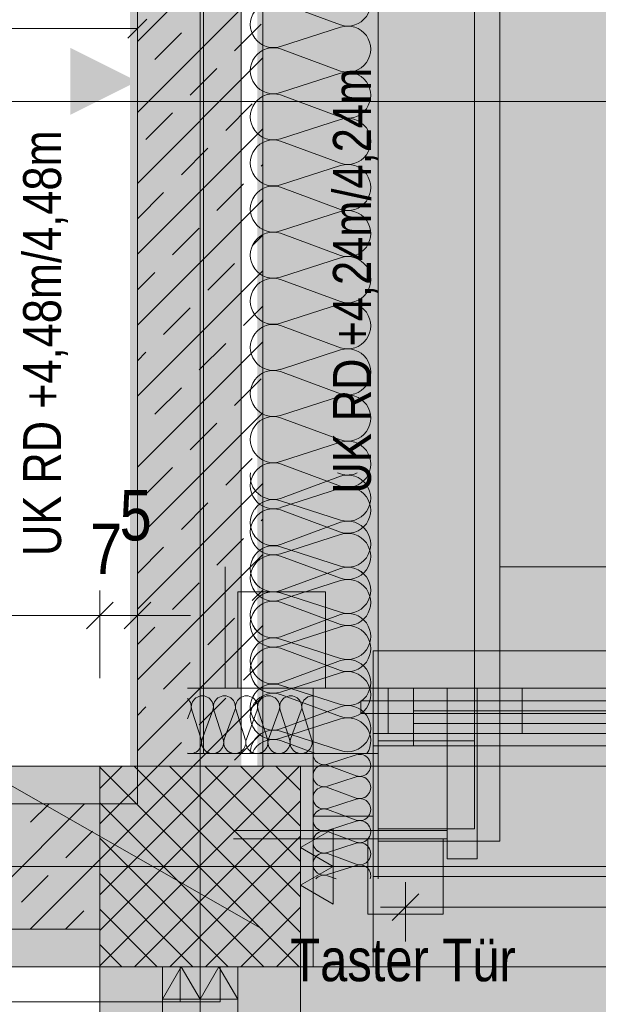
# Model space of a CAD drawing. Extents: x -620 to 300, y 62 to 1162.
# Tile 156 of 256: x 32 to 55, y 829 to 868. Entities that reach past the tile are written whole.
import ezdxf
from ezdxf.lldxf.tags import DXFTag

# ---------------------------------------------------------------- set-up
doc = ezdxf.new("R2010")
doc.units = 0
doc.layers.get('0').update_dxf_attribs({"lineweight": 13})
for name, color, linetype, lineweight, true_color in [('00_Beschriftung UZ', 3, 'Continuous', 35, 0x00ff00), ('30 -33 Aussenwände- 3 Aussenstützen', 7, 'Continuous', 50, 0x0000dd), ('30 -33 Aussenwände- 7 Fassade_ Elemente', 7, 'Continuous', 9, 0x00aacc), ('30 -34 Innenwände- 1 tragend', 7, 'Continuous', 13, 0xdd0806), ('30 -34 Innenwände- 2 nichttragend', 7, 'Continuous', 18, 0xff7fe6), ('30 -34 Innenwände- 4 Türen_Fenster', 7, 'Continuous', 15, 0x9955ff), ('30 -35 Decken- 1 Konstruktion-Träger- Stahlbeton', 7, 'Continuous', 13, 0x33aa00), ('30 -35 Decken- 2.1 Treppen Innen 2D', 7, 'Continuous', 9, 0x599559), ('70 -72 Beschriftung- 1 Beschriftung allgemein', 7, 'Continuous', 9, 0xff6633), ('70 -72 Beschriftung- 2 Beschriftung Bauteile', 7, 'Continuous', 9, 0x9999ff), ('70 -76 Bemaßung- 2 Allgemein', 9, 'Continuous', 5, 0x808080), ('E_Aussparung Bemaßung', 5, 'Continuous', 9, 0x0000ff), ('iwb_Layout BA_Markierung', 7, 'Continuous', 9, 0xbadcdc), ('iwb_Schraffur_Unterzug', 7, 'Continuous', 5, 0xffffcc), ('iwb_Schraffur_Wand in Bauart BABW', 7, 'Continuous', 13, 0xac59ff), ('iwb_Sichtbeton', 2, 'Continuous', 50, 0xffff00), ('iwb_Sichtbeton-Shading', 2, 'Continuous', 50, 0xffff00)]:
    doc.layers.add(name, color=color, linetype=linetype, lineweight=lineweight, true_color=true_color)
doc.layers.add('70 -71 Achsen- 1 Gebäudeachsen', color=7, linetype='STRICHPUNKT2-A06G94XR8I', lineweight=18)
doc.layers.add('70 -73 Bauteildarst.- 2 verdeckt 0.15', color=7, linetype='fein_strichliert-A06G94XS8I', lineweight=15)
doc.styles.get("Standard").update_dxf_attribs({"font": 'ARIALN.TTF'})
tags = doc.linetypes.add('fein_strichliert-A06G94XS8I', pattern=[4, 1, -2, 1]).pattern_tags.tags
tags[8:9] = [DXFTag(74, 4), DXFTag(75, 0), DXFTag(340, '0'), DXFTag(46, 0.0), DXFTag(50, 0.0), DXFTag(44, 0.0), DXFTag(45, 0.0)]
tags[6:7] = [DXFTag(74, 4), DXFTag(75, 0), DXFTag(340, '0'), DXFTag(46, 0.0), DXFTag(50, 0.0), DXFTag(44, 0.0), DXFTag(45, 0.0)]
tags[4:5] = [DXFTag(74, 4), DXFTag(75, 0), DXFTag(340, '0'), DXFTag(46, 0.0), DXFTag(50, 0.0), DXFTag(44, 0.0), DXFTag(45, 0.0)]
tags = doc.linetypes.add('STRICHPUNKT2-A06G94XR8I', pattern=[12.7, 6.35, -3.175, 0, -3.175]).pattern_tags.tags
tags[10:11] = [DXFTag(74, 4), DXFTag(75, 0), DXFTag(340, '0'), DXFTag(46, 0.0), DXFTag(50, 0.0), DXFTag(44, 0.0), DXFTag(45, 0.0)]
tags[8:9] = [DXFTag(74, 4), DXFTag(75, 0), DXFTag(340, '0'), DXFTag(46, 0.0), DXFTag(50, 0.0), DXFTag(44, 0.0), DXFTag(45, 0.0)]
tags[6:7] = [DXFTag(74, 4), DXFTag(75, 0), DXFTag(340, '0'), DXFTag(46, 0.0), DXFTag(50, 0.0), DXFTag(44, 0.0), DXFTag(45, 0.0)]
tags[4:5] = [DXFTag(74, 4), DXFTag(75, 0), DXFTag(340, '0'), DXFTag(46, 0.0), DXFTag(50, 0.0), DXFTag(44, 0.0), DXFTag(45, 0.0)]

# ---------------------------------------------------------------- blocks, each defined once
blk = doc.blocks.new('Shading-A06G94VT8I', base_point=(-44.915, 989.453))
at = {"layer": 'iwb_Sichtbeton-Shading', "color": 51, "true_color": 0xffff7f}
for points in [[(37.221, 838.453), (36.621, 838.453), (37.221, 959.971), (36.621, 959.971)], [(14.421, 836.653), (14.421, 837.253), (36.921, 836.653), (36.921, 837.253)], [(14.421, 831.653), (14.421, 832.253), (35.421, 831.653), (35.421, 832.253)]]:
    blk.add_solid(points, dxfattribs=at)
blk = doc.blocks.new('Polygon-A06G94XL8I')
at = {"color": 0, "linetype": 'ByBlock', "lineweight": -2, "ltscale": 0.13}
blk.add_solid([(41.831, 86.61), (41.664, 1083.814), (76.501, 86.518), (76.501, 1083.814)], dxfattribs=at)
blk = doc.blocks.new('Referenz-A06G94XT8I')
at = {"layer": '00_Beschriftung UZ', "color": 0, "lineweight": -2}
for points in [[(34.25, 867.085), (36.92, 865.753), (34.252, 864.415)], [(44.561, 864.421), (41.89, 865.753), (44.559, 867.092)]]:
    blk.add_solid(points, dxfattribs=at)
at = {"layer": '30 -33 Aussenwände- 3 Aussenstützen', "color": 0, "lineweight": -2}
for p, q in [((35.42, 837.557), (36.317, 838.453)), ((35.42, 836.143), (37.731, 838.453)), ((35.42, 834.729), (39.145, 838.453)), ((35.42, 833.314), (40.559, 838.453)), ((35.42, 831.9), (41.974, 838.453)), ((35.42, 830.486), (43.388, 838.453)), ((35.42, 838.406), (43.373, 830.453)), ((36.787, 838.453), (43.42, 831.82)), ((38.201, 838.453), (43.42, 833.234)), ((39.616, 838.453), (43.42, 834.649)), ((41.03, 838.453), (43.42, 836.063)), ((42.444, 838.453), (43.42, 837.477)), ((35.42, 836.992), (41.959, 830.453)), ((36.802, 830.453), (43.42, 837.072)), ((35.42, 835.578), (40.545, 830.453)), ((38.216, 830.453), (43.42, 835.658)), ((39.42, 835.453), (39.42, 833.453)), ((38.42, 834.453), (40.42, 834.453)), ((39.63, 830.453), (43.42, 834.243)), ((35.42, 834.163), (39.13, 830.453)), ((35.42, 832.749), (37.716, 830.453)), ((41.045, 830.453), (43.42, 832.829)), ((35.42, 831.335), (36.302, 830.453)), ((42.459, 830.453), (43.42, 831.415))]:
    blk.add_line(p, q, dxfattribs=at)
at = {"layer": '30 -33 Aussenwände- 3 Aussenstützen', "color": 0, "linetype": 'Continuous', "lineweight": -2, "ltscale": 0.13}
for p, q in [((43.42, 838.453), (35.42, 838.453)), ((35.42, 838.453), (35.42, 830.453)), ((43.42, 830.453), (43.42, 838.453)), ((35.42, 830.453), (43.42, 830.453))]:
    blk.add_line(p, q, dxfattribs=at)
at = {"layer": '30 -33 Aussenwände- 7 Fassade_ Elemente', "color": 0, "linetype": 'Continuous', "lineweight": -2, "ltscale": 0.13}
for p, q in [((46.52, 833.953), (46.52, 999.953)), ((51.36, 998.053), (51.36, 835.453)), ((39.56, 838.953), (39.56, 994.953)), ((41.06, 994.953), (41.06, 838.953)), ((46.52, 994.453), (46.52, 839.453)), ((50.36, 839.453), (50.36, 994.453)), ((45.02, 868.001), (42.62, 868.888)), ((42.62, 867.14), (45.02, 867.911)), ((45.02, 866.163), (42.62, 867.05)), ((42.62, 865.301), (45.02, 866.073)), ((45.02, 864.324), (42.62, 865.211)), ((42.62, 863.463), (45.02, 864.234)), ((45.02, 862.486), (42.62, 863.373)), ((42.62, 861.624), (45.02, 862.396)), ((45.02, 860.647), (42.62, 861.534)), ((42.62, 859.786), (45.02, 860.557)), ((45.02, 858.809), (42.62, 859.696)), ((42.62, 857.947), (45.02, 858.719)), ((45.02, 856.97), (42.62, 857.857)), ((42.62, 856.109), (45.02, 856.88)), ((45.02, 855.132), (42.62, 856.019)), ((42.62, 854.27), (45.02, 855.042)), ((45.02, 853.293), (42.62, 854.18)), ((42.62, 852.432), (45.02, 853.203)), ((45.02, 851.455), (42.62, 852.342)), ((42.62, 850.593), (45.02, 851.365)), ((45.02, 849.616), (42.62, 850.503)), ((39.56, 850.14), (39.56, 838.953)), ((41.06, 838.953), (41.06, 850.14)), ((41.06, 850.14), (41.06, 838.953)), ((45.02, 850.011), (42.62, 849.123)), ((44.898, 850.14), (45.02, 850.101)), ((46.52, 838.953), (46.52, 850.14)), ((51.36, 850.14), (51.36, 846.393)), ((42.62, 848.755), (45.02, 849.526)), ((42.62, 849.033), (45.02, 848.262)), ((45.02, 847.777), (42.62, 848.665)), ((45.02, 848.172), (42.62, 847.285)), ((42.62, 846.916), (45.02, 847.687)), ((42.62, 847.195), (45.02, 846.424)), ((45.02, 845.939), (42.62, 846.826)), ((40.42, 841.553), (40.42, 846.393)), ((45.02, 846.334), (42.62, 845.446)), ((42.62, 845.078), (45.02, 845.849)), ((40.92, 845.393), (44.42, 845.393)), ((40.92, 841.553), (40.92, 845.393)), ((42.62, 845.356), (45.02, 844.585)), ((44.42, 845.393), (44.42, 841.553)), ((45.02, 844.1), (42.62, 844.988)), ((45.02, 844.495), (42.62, 843.608)), ((42.62, 843.239), (45.02, 844.01)), ((42.62, 843.518), (45.02, 842.747)), ((45.02, 842.262), (42.62, 843.149)), ((45.02, 842.657), (42.62, 841.769)), ((42.62, 841.401), (45.02, 842.172)), ((42.62, 841.679), (45.02, 840.908)), ((38.92, 841.553), (43.92, 841.553)), ((44.42, 841.553), (40.92, 841.553)), ((45.02, 840.423), (42.62, 841.311)), ((43.92, 841.553), (43.92, 838.953)), ((43.92, 841.553), (46.32, 841.553)), ((43.92, 836.453), (43.92, 841.553)), ((46.32, 841.553), (46.32, 836.453)), ((46.32, 841.553), (47.92, 841.553)), ((46.32, 839.753), (46.32, 841.553)), ((46.52, 841.553), (49.26, 841.553)), ((46.52, 839.753), (46.52, 841.553)), ((46.92, 841.553), (67.12, 841.553)), ((46.92, 839.753), (46.92, 841.553)), ((47.92, 841.553), (47.92, 839.753)), ((49.26, 834.753), (49.26, 841.553)), ((49.26, 841.553), (49.26, 839.753)), ((49.26, 841.553), (50.46, 841.553)), ((52.26, 841.553), (50.46, 841.553)), ((50.46, 841.553), (50.46, 839.753)), ((50.46, 841.553), (50.46, 839.753)), ((55.107, 841.553), (50.46, 841.553)), ((50.46, 841.553), (50.46, 834.753)), ((52.26, 839.753), (52.26, 841.553)), ((39.047, 840.678), (38.92, 840.335)), ((39.091, 840.678), (39.46, 839.528)), ((39.503, 839.528), (39.928, 840.678)), ((39.972, 840.678), (40.341, 839.528)), ((40.384, 839.528), (40.809, 840.678)), ((40.852, 840.678), (41.222, 839.528)), ((41.265, 839.528), (41.69, 840.678)), ((41.733, 840.678), (42.103, 839.528)), ((42.146, 839.528), (42.571, 840.678)), ((42.614, 840.678), (42.984, 839.528)), ((45.02, 840.818), (42.62, 839.931)), ((43.027, 839.528), (43.452, 840.678)), ((43.495, 840.678), (43.865, 839.528)), ((65.32, 840.653), (47.92, 840.653)), ((55.107, 840.653), (52.26, 840.653)), ((42.62, 839.562), (45.02, 840.333)), ((42.62, 839.841), (45.02, 839.069)), ((47.92, 839.753), (46.32, 839.753)), ((49.26, 839.753), (46.52, 839.753)), ((67.12, 839.753), (46.92, 839.753)), ((50.46, 839.753), (55.107, 839.753)), ((50.46, 839.753), (52.26, 839.753)), ((42.62, 839.472), (44.023, 838.953)), ((46.52, 839.453), (50.36, 839.453)), ((46.52, 835.953), (46.52, 839.453)), ((46.52, 839.453), (50.36, 839.453)), ((50.36, 839.453), (50.36, 835.953)), ((43.92, 838.953), (38.92, 838.953)), ((46.52, 838.953), (39.56, 838.953)), ((39.56, 838.953), (41.06, 838.953)), ((41.06, 838.953), (46.52, 838.953)), ((41.06, 838.953), (43.92, 838.953)), ((43.92, 838.953), (43.92, 833.953)), ((46.52, 835.453), (46.52, 838.953)), ((44.495, 838.528), (45.645, 838.898)), ((45.645, 838.06), (44.495, 838.485)), ((44.495, 837.647), (45.645, 838.017)), ((45.645, 837.179), (44.495, 837.604)), ((44.495, 836.766), (45.645, 837.136)), ((45.645, 836.298), (44.495, 836.723)), ((46.32, 836.453), (43.92, 836.453)), ((43.92, 830.453), (43.92, 836.453)), ((44.495, 835.886), (45.645, 836.255)), ((46.32, 836.453), (46.32, 830.453)), ((49.26, 835.889), (40.758, 835.889)), ((45.645, 835.417), (44.495, 835.842)), ((50.36, 835.953), (46.52, 835.953)), ((39.42, 835.453), (39.42, 833.453)), ((49.26, 835.553), (40.758, 835.553)), ((46.52, 835.453), (51.36, 835.453)), ((51.36, 835.453), (46.52, 835.453)), ((44.495, 835.005), (45.645, 835.374)), ((45.645, 834.536), (44.495, 834.961)), ((50.46, 834.753), (49.26, 834.753)), ((38.42, 834.453), (40.42, 834.453)), ((44.495, 834.124), (45.645, 834.493)), ((44.495, 834.08), (44.839, 833.953)), ((46.32, 830.453), (43.92, 830.453))]:
    blk.add_line(p, q, dxfattribs=at)
at = {"layer": '30 -33 Aussenwände- 7 Fassade_ Elemente', "color": 0, "linetype": 'fein_strichliert-A06G94XS8I', "lineweight": -2, "ltscale": 0.13}
blk.add_line((51.36, 846.393), (76.501, 846.393), dxfattribs=at)
at = {"layer": '30 -33 Aussenwände- 7 Fassade_ Elemente', "color": 0, "lineweight": -2}
for p, q in [((46.32, 843.053), (67.92, 843.053)), ((46.32, 841.053), (46.32, 843.053)), ((46.32, 839.253), (46.32, 841.053)), ((46.32, 841.053), (47.92, 841.053)), ((47.92, 841.053), (47.92, 839.253)), ((47.92, 841.053), (66.32, 841.053)), ((66.32, 840.153), (47.92, 840.153)), ((46.32, 839.253), (46.32, 834.053)), ((47.92, 839.253), (46.32, 839.253)), ((66.32, 839.253), (47.92, 839.253)), ((46.32, 834.053), (67.92, 834.053))]:
    blk.add_line(p, q, dxfattribs=at)
at = {"layer": '30 -33 Aussenwände- 7 Fassade_ Elemente', "color": 0, "linetype": 'Continuous', "lineweight": -2, "ltscale": 0.13}
for centre, major_axis, end_param in [((45.302, 868.876), (-0.282, -0.874), 3.765224), ((42.339, 868.014), (0.282, 0.874), 3.764652), ((45.302, 867.037), (-0.282, -0.874), 3.765224), ((42.339, 866.176), (0.282, 0.874), 3.764652), ((45.302, 865.198), (-0.282, -0.874), 3.765224), ((42.339, 864.337), (0.282, 0.874), 3.764652), ((45.302, 863.36), (-0.282, -0.874), 3.765224), ((42.339, 862.499), (0.282, 0.874), 3.764652), ((45.302, 861.521), (-0.282, -0.874), 3.765224), ((42.339, 860.66), (0.282, 0.874), 3.764652), ((45.302, 859.683), (-0.282, -0.874), 3.765224), ((42.339, 858.822), (0.282, 0.874), 3.764652), ((45.302, 857.844), (-0.282, -0.874), 3.765224), ((42.339, 856.983), (0.282, 0.874), 3.764652), ((45.302, 856.006), (-0.282, -0.874), 3.765224), ((42.339, 855.145), (0.282, 0.874), 3.764652), ((45.302, 854.167), (-0.282, -0.874), 3.765224), ((42.339, 853.306), (0.282, 0.874), 3.764652), ((45.302, 852.329), (-0.282, -0.874), 3.765224), ((42.339, 851.467), (0.282, 0.874), 3.764652), ((45.302, 850.49), (-0.282, -0.874), 3.765224), ((42.339, 849.629), (0.282, 0.874), 3.764652), ((42.339, 849.998), (-0.907, 0.142), 2.037834), ((45.302, 850.975), (-0.282, -0.874), 0.741779), ((45.302, 849.136), (0.744, 0.539), 1.255075), ((45.302, 848.652), (-0.282, -0.874), 3.765224), ((45.302, 849.136), (0.744, -0.539), 1.255075), ((42.339, 848.159), (0.282, 0.874), 1.254884), ((42.339, 847.79), (0.282, 0.874), 3.764652), ((42.339, 848.159), (-0.744, 0.539), 1.254884), ((45.302, 849.136), (-0.282, -0.874), 1.255075), ((45.302, 847.298), (-0.282, -0.874), 3.765224), ((45.302, 847.298), (0.744, 0.539), 1.255075), ((42.339, 848.159), (-0.744, -0.539), 1.254884), ((45.302, 846.813), (-0.282, -0.874), 3.765224), ((45.302, 847.298), (0.744, -0.539), 1.255075), ((42.339, 846.321), (0.282, 0.874), 3.764652), ((42.339, 846.321), (0.282, 0.874), 1.254884), ((42.339, 845.952), (0.282, 0.874), 3.764652), ((42.339, 846.321), (-0.744, 0.539), 1.254884), ((45.302, 847.298), (-0.282, -0.874), 1.255075), ((45.302, 845.459), (-0.282, -0.874), 3.765224), ((45.302, 845.459), (0.744, 0.539), 1.255075), ((45.302, 845.459), (0.744, -0.539), 1.255075), ((42.339, 846.321), (-0.744, -0.539), 1.254884), ((45.302, 844.975), (-0.282, -0.874), 3.765224), ((42.339, 844.482), (0.282, 0.874), 3.764652), ((42.339, 844.482), (0.282, 0.874), 1.254884), ((42.339, 844.113), (0.282, 0.874), 3.764652), ((42.339, 844.482), (-0.744, 0.539), 1.254884), ((42.339, 844.113), (0.282, 0.874), 1.254884), ((45.302, 845.459), (-0.282, -0.874), 1.255075), ((42.339, 844.113), (-0.744, 0.539), 1.254884), ((45.302, 843.621), (-0.282, -0.874), 3.765224), ((45.302, 843.136), (0.744, 0.539), 1.255075), ((45.302, 843.136), (-0.282, -0.874), 3.765224), ((42.339, 842.644), (0.282, 0.874), 3.764652), ((42.339, 844.482), (-0.744, -0.539), 1.254884), ((45.302, 843.136), (0.744, -0.539), 1.255075), ((42.339, 842.275), (0.282, 0.874), 3.764652), ((42.339, 844.113), (-0.744, -0.539), 1.254884), ((42.339, 842.275), (0.282, 0.874), 1.254884), ((42.339, 842.275), (-0.744, 0.539), 1.254884), ((45.302, 841.782), (-0.282, -0.874), 3.765224), ((45.302, 843.136), (-0.282, -0.874), 1.255075), ((45.302, 841.298), (0.744, 0.539), 1.255075), ((45.302, 841.298), (-0.282, -0.874), 3.765224), ((42.339, 840.805), (0.282, 0.874), 3.764652), ((42.339, 842.275), (-0.744, -0.539), 1.254884), ((45.302, 841.298), (0.744, -0.539), 1.255075), ((39.509, 840.813), (0.258, 0.356), 1.254884), ((40.39, 840.813), (0.419, -0.135), 3.764652), ((40.39, 840.813), (0.258, 0.356), 1.254884), ((41.271, 840.813), (0.419, -0.135), 3.764652), ((41.271, 840.813), (0.258, 0.356), 1.254884), ((42.339, 840.436), (0.282, 0.874), 1.254884), ((42.152, 840.813), (0.419, -0.135), 3.764652), ((43.033, 840.813), (0.419, -0.135), 3.764652), ((38.629, 840.813), (0.419, -0.135), 1.157172), ((39.509, 840.813), (-0.258, 0.356), 1.254884), ((39.509, 840.813), (0.419, -0.135), 1.254884), ((40.39, 840.813), (-0.258, 0.356), 1.254884), ((40.39, 840.813), (0.419, -0.135), 1.254884), ((41.271, 840.813), (-0.258, 0.356), 1.254884), ((42.339, 840.436), (-0.744, 0.539), 1.254884), ((41.271, 840.813), (0.419, -0.135), 1.254884), ((43.914, 840.813), (0.006, 0.44), 1.896254), ((45.302, 839.944), (-0.282, -0.874), 3.765224), ((45.302, 841.298), (-0.282, -0.874), 1.255075), ((45.302, 839.459), (0.767, -0.506), 2.465581), ((42.339, 838.967), (0.282, 0.874), 1.896254), ((42.339, 840.436), (-0.744, -0.539), 1.254884), ((39.041, 839.393), (-0.121, -0.423), 2.160679), ((39.922, 839.393), (-0.419, 0.135), 1.255075), ((39.922, 839.393), (-0.419, 0.135), 3.765224), ((39.922, 839.393), (0.258, -0.356), 1.255075), ((40.803, 839.393), (-0.419, 0.135), 3.765224), ((40.803, 839.393), (-0.419, 0.135), 1.255075), ((40.803, 839.393), (0.258, -0.356), 1.255075), ((41.684, 839.393), (-0.419, 0.135), 3.765224), ((42.339, 838.598), (0.282, 0.874), 1.484714), ((42.565, 839.393), (-0.419, 0.135), 3.765224), ((43.446, 839.393), (-0.419, 0.135), 3.765224), ((39.922, 839.393), (-0.258, -0.356), 1.255075), ((40.803, 839.393), (-0.258, -0.356), 1.255075), ((44.361, 838.947), (-0.44, 0.006), 1.896254), ((45.78, 838.479), (-0.135, -0.419), 3.765224), ((44.361, 838.066), (0.135, 0.419), 3.764652), ((45.78, 837.598), (-0.135, -0.419), 3.765224), ((44.361, 837.185), (0.135, 0.419), 3.764652), ((45.78, 836.717), (-0.135, -0.419), 3.765224), ((44.361, 836.304), (0.135, 0.419), 3.764652), ((44.361, 836.304), (-0.356, 0.258), 1.254884), ((44.361, 836.304), (0.135, 0.419), 1.254884), ((45.78, 835.836), (-0.135, -0.419), 3.765224), ((45.78, 835.836), (0.356, 0.258), 1.255075), ((44.361, 835.423), (0.135, 0.419), 3.764652), ((44.361, 836.304), (-0.356, -0.258), 1.254884), ((44.361, 835.423), (0.135, 0.419), 1.254884), ((45.78, 835.836), (0.356, -0.258), 1.255075), ((44.361, 835.423), (-0.356, 0.258), 1.254884), ((45.78, 835.836), (-0.135, -0.419), 1.255075), ((45.78, 834.955), (0.356, 0.258), 1.255075), ((45.78, 834.955), (-0.135, -0.419), 3.765224), ((44.361, 835.423), (-0.356, -0.258), 1.254884), ((44.361, 834.542), (0.135, 0.419), 1.254884), ((45.78, 834.955), (0.356, -0.258), 1.255075), ((44.361, 834.542), (-0.356, 0.258), 1.254884), ((45.78, 834.955), (-0.135, -0.419), 1.255075), ((44.361, 834.542), (-0.356, -0.258), 1.254884), ((45.78, 834.074), (0.423, -0.121), 2.160679), ((44.361, 833.662), (0.135, 0.419), 1.157172)]:
    blk.add_ellipse(centre, major_axis=major_axis, ratio=1, start_param=0, end_param=end_param, dxfattribs=at)
at = {"layer": '30 -34 Innenwände- 1 tragend', "color": 0, "lineweight": -2}
for p, q in [((36.92, 838.453), (36.92, 959.953)), ((41.92, 838.453), (41.92, 959.953)), ((36.92, 867.341), (41.92, 872.341)), ((36.92, 867.341), (41.92, 872.341)), ((36.92, 864.513), (41.92, 869.513)), ((36.92, 864.513), (41.92, 869.513)), ((40.795, 866.973), (41.855, 868.034)), ((40.795, 866.973), (41.855, 868.034)), ((37.613, 866.619), (38.673, 867.68)), ((37.613, 866.619), (38.673, 867.68)), ((36.92, 861.685), (41.92, 866.685)), ((36.92, 861.685), (41.92, 866.685)), ((39.027, 865.205), (40.088, 866.266)), ((39.027, 865.205), (40.088, 866.266)), ((40.441, 863.791), (41.502, 864.852)), ((40.441, 863.791), (41.502, 864.852)), ((37.259, 863.437), (38.32, 864.498)), ((37.259, 863.437), (38.32, 864.498)), ((36.92, 858.856), (41.92, 863.856)), ((36.92, 858.856), (41.92, 863.856)), ((38.673, 862.023), (39.734, 863.084)), ((38.673, 862.023), (39.734, 863.084)), ((41.855, 862.377), (41.92, 862.442)), ((41.855, 862.377), (41.92, 862.442)), ((36.92, 860.27), (37.966, 861.316)), ((36.92, 860.27), (37.966, 861.316)), ((40.088, 860.609), (41.148, 861.67)), ((40.088, 860.609), (41.148, 861.67)), ((36.92, 856.028), (41.92, 861.028)), ((36.92, 856.028), (41.92, 861.028)), ((38.32, 858.841), (39.38, 859.902)), ((38.32, 858.841), (39.38, 859.902)), ((41.502, 859.195), (41.92, 859.613)), ((41.502, 859.195), (41.92, 859.613)), ((36.92, 853.199), (41.92, 858.199)), ((36.92, 853.199), (41.92, 858.199)), ((39.734, 857.427), (40.795, 858.488)), ((39.734, 857.427), (40.795, 858.488)), ((36.92, 857.442), (37.613, 858.134)), ((36.92, 857.442), (37.613, 858.134)), ((37.966, 855.659), (39.027, 856.72)), ((37.966, 855.659), (39.027, 856.72)), ((41.148, 856.013), (41.92, 856.785)), ((41.148, 856.013), (41.92, 856.785)), ((36.92, 850.371), (41.92, 855.371)), ((36.92, 850.371), (41.92, 855.371)), ((39.38, 854.245), (40.441, 855.306)), ((39.38, 854.245), (40.441, 855.306)), ((36.92, 854.613), (37.259, 854.952)), ((36.92, 854.613), (37.259, 854.952)), ((40.795, 852.831), (41.855, 853.891)), ((40.795, 852.831), (41.855, 853.891)), ((37.613, 852.477), (38.673, 853.538)), ((37.613, 852.477), (38.673, 853.538)), ((36.92, 847.542), (41.92, 852.542)), ((36.92, 847.542), (41.92, 852.542)), ((39.027, 851.063), (40.088, 852.124)), ((39.027, 851.063), (40.088, 852.124)), ((40.441, 849.649), (41.502, 850.709)), ((40.441, 849.649), (41.502, 850.709)), ((37.259, 849.295), (38.32, 850.356)), ((37.259, 849.295), (38.32, 850.356)), ((36.92, 844.714), (41.92, 849.714)), ((36.92, 844.714), (41.92, 849.714)), ((38.673, 847.881), (39.734, 848.942)), ((38.673, 847.881), (39.734, 848.942)), ((41.855, 848.235), (41.92, 848.3)), ((41.855, 848.235), (41.92, 848.3)), ((36.92, 846.128), (37.966, 847.174)), ((36.92, 846.128), (37.966, 847.174)), ((40.088, 846.467), (41.148, 847.527)), ((40.088, 846.467), (41.148, 847.527)), ((36.92, 841.886), (41.92, 846.886)), ((36.92, 841.886), (41.92, 846.886)), ((38.32, 844.699), (39.38, 845.76)), ((38.32, 844.699), (39.38, 845.76)), ((41.502, 845.053), (41.92, 845.471)), ((41.502, 845.053), (41.92, 845.471)), ((36.92, 839.057), (41.92, 844.057)), ((36.92, 839.057), (41.92, 844.057)), ((39.734, 843.285), (40.795, 844.345)), ((39.734, 843.285), (40.795, 844.345)), ((36.92, 843.3), (37.613, 843.992)), ((36.92, 843.3), (37.613, 843.992)), ((37.966, 841.517), (39.027, 842.578)), ((37.966, 841.517), (39.027, 842.578)), ((41.148, 841.871), (41.92, 842.643)), ((41.148, 841.871), (41.92, 842.643)), ((39.145, 838.453), (41.92, 841.229)), ((39.145, 838.453), (41.92, 841.229)), ((39.38, 840.103), (40.441, 841.163)), ((39.38, 840.103), (40.441, 841.163)), ((36.92, 840.471), (37.259, 840.81)), ((36.92, 840.471), (37.259, 840.81)), ((40.795, 838.689), (41.855, 839.749)), ((40.795, 838.689), (41.855, 839.749)), ((37.731, 838.453), (38.673, 839.396)), ((37.731, 838.453), (38.673, 839.396)), ((29.42, 836.953), (35.42, 836.953)), ((29.817, 831.953), (34.817, 836.953)), ((29.817, 831.953), (34.817, 836.953)), ((32.663, 836.214), (33.403, 836.953)), ((32.663, 836.214), (33.403, 836.953)), ((34.077, 834.8), (35.138, 835.86)), ((34.077, 834.8), (35.138, 835.86)), ((32.645, 831.953), (35.42, 834.729)), ((32.645, 831.953), (35.42, 834.729)), ((32.309, 833.032), (33.37, 834.092)), ((32.309, 833.032), (33.37, 834.092)), ((34.059, 831.953), (34.784, 832.678)), ((34.059, 831.953), (34.784, 832.678)), ((29.42, 831.953), (35.42, 831.953))]:
    blk.add_line(p, q, dxfattribs=at)
at = {"layer": '30 -34 Innenwände- 1 tragend', "color": 0, "linetype": 'Continuous', "lineweight": -2, "ltscale": 0.13}
for p, q in [((36.92, 838.453), (36.92, 959.953)), ((41.92, 838.453), (41.92, 959.953)), ((41.92, 838.453), (36.92, 838.453)), ((29.42, 836.953), (35.42, 836.953)), ((35.42, 831.953), (35.42, 836.953)), ((29.42, 831.953), (35.42, 831.953))]:
    blk.add_line(p, q, dxfattribs=at)
at = {"layer": '30 -34 Innenwände- 2 nichttragend', "color": 0, "lineweight": -2}
for p, q in [((43.92, 841.553), (46.32, 841.553)), ((43.92, 836.453), (43.92, 841.553)), ((46.32, 841.553), (46.32, 841.053)), ((76.501, 841.053), (45.82, 841.053)), ((45.82, 841.053), (45.82, 840.553)), ((45.82, 841.053), (76.501, 841.053)), ((45.82, 840.553), (45.82, 841.053)), ((46.32, 841.053), (45.82, 841.053)), ((45.82, 840.553), (76.501, 840.553)), ((76.501, 840.553), (45.82, 840.553)), ((45.82, 840.553), (46.32, 840.553)), ((46.32, 840.553), (46.32, 836.453)), ((46.32, 836.453), (43.92, 836.453))]:
    blk.add_line(p, q, dxfattribs=at)
at = {"layer": '30 -34 Innenwände- 2 nichttragend', "color": 0, "linetype": 'Continuous', "lineweight": -2, "ltscale": 0.13}
for p, q in [((40.92, 830.453), (37.92, 830.453)), ((38.17, 830.453), (37.92, 830.453)), ((38.17, 830.453), (37.92, 830.453)), ((38.42, 830.453), (38.17, 830.453)), ((40.92, 830.453), (38.17, 830.453)), ((40.42, 830.453), (38.42, 830.453)), ((40.67, 830.453), (40.42, 830.453)), ((40.92, 830.453), (40.67, 830.453))]:
    blk.add_line(p, q, dxfattribs=at)
at = {"layer": '30 -34 Innenwände- 4 Türen_Fenster', "color": 0, "linetype": 'fein_strichliert-A06G94XS8I', "lineweight": -2, "ltscale": 0.13}
for p, q in [((37.92, 778.453), (37.92, 830.453)), ((40.92, 778.453), (40.92, 830.453)), ((38.62, 829.053), (14.02, 829.053))]:
    blk.add_line(p, q, dxfattribs=at)
at = {"layer": '30 -34 Innenwände- 4 Türen_Fenster', "color": 0, "linetype": 'Continuous', "lineweight": -2, "ltscale": 0.13}
for p, q in [((38.62, 829.053), (38.62, 830.453)), ((38.62, 830.453), (40.22, 830.453)), ((40.22, 830.453), (40.22, 829.053)), ((40.22, 829.053), (38.62, 829.053))]:
    blk.add_line(p, q, dxfattribs=at)
at = {"layer": '30 -34 Innenwände- 4 Türen_Fenster', "color": 0, "linetype": 'fein_strichliert-A06G94XS8I', "lineweight": -2, "ltscale": 0.13}
blk.add_ellipse((38.62, 829.053), major_axis=(-24.6, 0), ratio=1, start_param=0, end_param=1.570796, dxfattribs=at)
at = {"layer": '30 -35 Decken- 1 Konstruktion-Träger- Stahlbeton', "color": 0, "linetype": 'fein_strichliert-A06G94XS8I', "lineweight": -2, "ltscale": 0.13}
for p, q in [((35.42, 838.453), (-45.58, 838.453)), ((76.501, 838.453), (43.42, 838.453)), ((35.42, 830.453), (-45.58, 830.453)), ((35.42, 830.453), (35.42, 729.153)), ((43.42, 830.453), (43.42, 729.153)), ((76.501, 830.453), (43.42, 830.453))]:
    blk.add_line(p, q, dxfattribs=at)
at = {"layer": '30 -35 Decken- 1 Konstruktion-Träger- Stahlbeton', "color": 0, "lineweight": -2}
for p, q in [((35.42, 830.453), (35.42, 838.453)), ((43.42, 830.453), (43.42, 838.453)), ((43.42, 830.453), (35.42, 830.453))]:
    blk.add_line(p, q, dxfattribs=at)
at = {"layer": '30 -35 Decken- 2.1 Treppen Innen 2D', "color": 0, "linetype": 'fein_strichliert-A06G94XS8I', "lineweight": -2, "ltscale": 0.13}
for p, q in [((36.92, 836.953), (36.92, 884.753)), ((-40.58, 836.953), (36.92, 836.953))]:
    blk.add_line(p, q, dxfattribs=at)
at = {"layer": '70 -71 Achsen- 1 Gebäudeachsen', "color": 0, "linetype": 'STRICHPUNKT2-A06G94XR8I', "lineweight": -2, "ltscale": 0.13}
for p, q in [((39.42, 1084.393), (39.42, 84.953)), ((-538.631, 864.953), (76.501, 864.953)), ((-538.631, 834.453), (76.501, 834.453))]:
    blk.add_line(p, q, dxfattribs=at)
at = {"layer": '70 -72 Beschriftung- 1 Beschriftung allgemein', "color": 0, "linetype": 'fein_strichliert-A06G94XS8I', "lineweight": -2, "ltscale": 0.13}
blk.add_line((41.904, 831.953), (-45.58, 881.953), dxfattribs=at)
at = {"layer": '70 -72 Beschriftung- 1 Beschriftung allgemein', "color": 0, "linetype": 'Continuous', "lineweight": -2, "ltscale": 0.13}
for p, q in [((46.108, 835.553), (49.108, 835.553)), ((46.108, 832.553), (46.108, 835.553)), ((49.108, 835.553), (49.108, 832.553)), ((49.108, 832.553), (46.108, 832.553))]:
    blk.add_line(p, q, dxfattribs=at)
at = {"layer": '70 -72 Beschriftung- 2 Beschriftung Bauteile', "color": 0, "lineweight": -2}
for p, q in [((43.42, 835.203), (44.719, 835.953)), ((44.719, 835.953), (44.719, 834.453)), ((44.719, 834.453), (43.42, 835.203)), ((43.42, 833.703), (44.719, 834.453)), ((44.719, 834.453), (44.719, 832.953)), ((44.719, 832.953), (43.42, 833.703)), ((37.92, 829.154), (38.67, 830.453)), ((38.67, 830.453), (39.42, 829.154)), ((39.42, 829.154), (40.17, 830.453)), ((40.17, 830.453), (40.92, 829.154)), ((39.42, 829.154), (37.92, 829.154)), ((40.92, 829.154), (39.42, 829.154))]:
    blk.add_line(p, q, dxfattribs=at)
for points in [[(44.719, 834.453), (43.42, 835.203), (44.719, 835.953)], [(44.719, 832.953), (43.42, 833.703), (44.719, 834.453)], [(38.67, 829.154), (37.92, 829.154), (38.67, 830.453)], [(38.67, 829.154), (38.67, 830.453), (39.42, 829.154)], [(40.17, 829.154), (39.42, 829.154), (40.17, 830.453)], [(40.17, 829.154), (40.17, 830.453), (40.92, 829.154)]]:
    blk.add_solid(points, dxfattribs=at)
at = {"layer": '70 -73 Bauteildarst.- 2 verdeckt 0.15', "color": 0, "linetype": 'fein_strichliert-A06G94XS8I', "lineweight": -2, "ltscale": 0.13}
blk.add_line((39.42, 830.453), (39.42, 778.453), dxfattribs=at)
at = {"layer": '70 -76 Bemaßung- 2 Allgemein', "color": 0, "linetype": 'Continuous', "lineweight": -2, "ltscale": 0.13}
for p, q in [((35.42, 841.953), (35.42, 845.453)), ((35.42, 841.953), (35.42, 845.453)), ((36.92, 841.953), (36.92, 845.453)), ((35.951, 844.984), (34.89, 843.923)), ((35.951, 844.984), (34.89, 843.923)), ((36.39, 843.923), (37.451, 844.984)), ((34.36, 844.453), (15.481, 844.453)), ((34.36, 844.453), (33.3, 844.453)), ((36.42, 844.453), (34.36, 844.453)), ((36.42, 844.453), (34.36, 844.453)), ((36.92, 844.453), (35.42, 844.453)), ((35.92, 844.453), (37.981, 844.453)), ((37.981, 844.453), (39.041, 844.453)), ((47.608, 831.453), (47.608, 833.826)), ((47.078, 832.295), (48.139, 833.356)), ((46.608, 832.826), (48.669, 832.826)), ((69.06, 832.826), (48.669, 832.826))]:
    blk.add_line(p, q, dxfattribs=at)
at = {"layer": '00_Beschriftung UZ', "color": 0, "linetype": 'ByBlock', "lineweight": -2, "ltscale": 0.13, "char_height": 1.51033, "attachment_point": 1, "rotation": 90}
for s, insert in [('{\\fArial Narrow;UK RD +4,24m/4,24m}', (44.716, 849.318)), ('{\\fArial Narrow;UK RD +4,48m/4,48m}', (32.37, 846.83))]:
    blk.add_mtext(s, dxfattribs=dict(at, insert=insert))
at = {"layer": '70 -72 Beschriftung- 1 Beschriftung allgemein', "color": 0, "linetype": 'Continuous', "lineweight": -2, "ltscale": 0.13, "insert": (43.015, 831.574), "char_height": 1.7, "attachment_point": 1}
blk.add_mtext('{\\fArial Narrow;Taster Tür}', dxfattribs=at)
at = {"layer": '70 -76 Bemaßung- 2 Allgemein', "color": 0, "linetype": 'Continuous', "lineweight": -2, "ltscale": 0.13, "char_height": 2.01377, "attachment_point": 1}
for s, insert in [('{\\fArial Narrow;5}', (36.213, 849.464)), ('{\\fArial Narrow;7}', (35.034, 848.122))]:
    blk.add_mtext(s, dxfattribs=dict(at, insert=insert))
blk = doc.blocks.new('Referenz-A06G94XV8I')
at = {"layer": 'iwb_Schraffur_Wand in Bauart BABW', "linetype": 'Continuous', "ltscale": 0.13}
blk.add_hatch(color=256, dxfattribs=at).paths.add_polyline_path([(14.421, 836.953), (36.921, 836.953), (36.921, 959.993), (41.061, 959.993), (41.061, 831.953), (14.421, 831.953)])
at = {"layer": 'iwb_Schraffur_Unterzug', "linetype": 'Continuous', "ltscale": 0.13}
for points in [[(-538.631, 838.453), (76.501, 838.453), (76.501, 837.533)], [(-538.631, 838.453), (76.501, 837.533), (-538.631, 836.285)], [(-538.631, 836.285), (76.501, 837.533), (76.501, 831.374)], [(-538.631, 836.285), (76.501, 831.374), (-538.631, 832.622)], [(-538.631, 832.622), (76.501, 831.374), (76.501, 830.453)], [(-538.631, 832.622), (76.501, 830.453), (-538.631, 830.453)], [(35.421, 729.017), (35.421, 830.453), (43.421, 729.017), (43.421, 830.453)]]:
    blk.add_solid(points, dxfattribs=at)
at = {"layer": 'iwb_Sichtbeton', "linetype": 'Continuous', "ltscale": 0.5}
for points in [[(37.221, 838.453), (36.621, 838.453), (37.221, 959.971), (36.621, 959.971)], [(14.421, 836.653), (14.421, 837.253), (36.921, 836.653), (36.921, 837.253)], [(14.421, 831.653), (14.421, 832.253), (35.421, 831.653), (35.421, 832.253)]]:
    blk.add_solid(points, dxfattribs=at)
blk = doc.blocks.new('Maß-A06G953D8I')
at = {"color": 0, "linetype": 'ByBlock', "lineweight": -2, "ltscale": 0.13}
for p, q in [((21.352, 868.453), (21.352, 866.853)), ((36.92, 868.453), (36.92, 866.853)), ((21.734, 868.235), (20.97, 867.472)), ((37.302, 868.235), (36.539, 867.472)), ((21.352, 867.853), (36.92, 867.853))]:
    blk.add_line(p, q, dxfattribs=at)
at = {"color": 0, "linetype": 'ByBlock', "lineweight": -2, "ltscale": 0.13, "char_height": 2, "attachment_point": 1}
for s, insert in [('{\\W0.9;\\fArial Narrow|b0|i1;0,78 }', (26.159, 870.52)), ('{\\W0.9;\\fArial Narrow|b0|i1;m}', (30.663, 870.52))]:
    blk.add_mtext(s, dxfattribs=dict(at, insert=insert))

msp = doc.modelspace()

# ---------------------------------------------------------------- block references
at = {"color": 8, "lineweight": 13, "ltscale": 0.13, "true_color": 0x808080}
msp.add_blockref('Referenz-A06G94XT8I', (0, 0), dxfattribs=at)
at = {"color": 8, "lineweight": 25, "ltscale": 0.25, "true_color": 0x808080}
msp.add_blockref('Referenz-A06G94XV8I', (0, 0), dxfattribs=at)
msp.add_blockref('Shading-A06G94VT8I', (-44.915, 989.453))
at = {"layer": 'E_Aussparung Bemaßung', "ltscale": 0.13}
msp.add_blockref('Maß-A06G953D8I', (0, 0), dxfattribs=at)
at = {"layer": 'iwb_Layout BA_Markierung', "ltscale": 0.13}
msp.add_blockref('Polygon-A06G94XL8I', (0, 0), dxfattribs=at)

doc.saveas('drawing.dxf')
